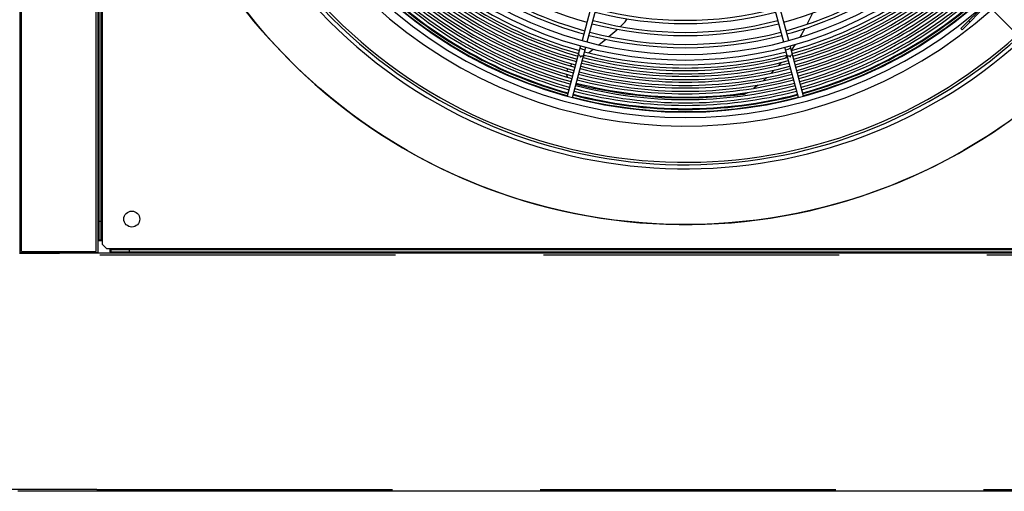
# Model space of a CAD drawing. Header units: centimetres. Extents: x -92429 to 178773, y 2337 to 428125.
# Tile 37 of 138: x 162418 to 162501, y 8977 to 9017. Entities that reach past the tile are written whole.
import ezdxf

# ---------------------------------------------------------------- set-up
doc = ezdxf.new("R2010")
doc.units = ezdxf.units.CM
doc.header["$LTSCALE"] = 50
doc.linetypes.add('DASHED', pattern=[0.75, 0.5, -0.25])
doc.layers.add('WL_urządzenia', color=1, linetype='Continuous')

msp = doc.modelspace()

# ---------------------------------------------------------------- linework, layer by layer
at = {"layer": 'WL_urządzenia', "color": 1, "linetype": 'Continuous'}
for p, q in [((162417.577, 9096.195, 2170), (162417.577, 8996.914, 2170)), ((162424.158, 9096.195, 2170), (162424.158, 8996.914, 2170)), ((162424.251, 9095.222, 2170), (162424.251, 8997.887, 2170)), ((162424.436, 8997.98, 2170), (162424.436, 9095.129, 2170)), ((162424.529, 9095.222, 2170), (162424.529, 8997.887, 2170)), ((162468.992, 9029.334, 2170), (162465.105, 9014.828, 2170)), ((162465.552, 9014.708, 2170), (162469.439, 9029.214, 2170)), ((162478.252, 9029.214, 2170), (162482.139, 9014.708, 2170)), ((162482.587, 9014.828, 2170), (162478.7, 9029.334, 2170)), ((162499.213, 9017.91, 2170), (162497.148, 9015.845, 2170)), ((162499.311, 9017.811, 2170), (162497.247, 9015.746, 2170)), ((162502.392, 9014.862, 2170), (162499.377, 9017.877, 2170)), ((162468.747, 9016.425, 2170), (162468.938, 9016.664, 2170)), ((162484.583, 9017.143, 2170), (162484.188, 9016.289, 2170)), ((162468.043, 9015.736, 2170), (162468.09, 9015.778, 2170)), ((162468.349, 9016.013, 2170), (162468.362, 9016.025, 2170)), ((162468.362, 9016.025, 2170), (162468.524, 9016.182, 2170)), ((162468.524, 9016.182, 2170), (162468.747, 9016.425, 2170)), ((162483.959, 9015.848, 2170), (162483.703, 9015.392, 2170)), ((162484.188, 9016.289, 2170), (162484.145, 9016.203, 2170)), ((162497.148, 9015.845, 2170), (162497.247, 9015.746, 2170)), ((162497.804, 9016.5, 2170), (162497.902, 9016.402, 2170)), ((162466.535, 9014.468, 2170), (162467.112, 9014.934, 2170)), ((162467.384, 9015.162, 2170), (162468.043, 9015.736, 2170)), ((162483.703, 9015.392, 2170), (162483.53, 9015.103, 2170)), ((162464.985, 9014.38, 2170), (162463.845, 9010.127, 2170)), ((162464.293, 9010.007, 2170), (162465.432, 9014.26, 2170)), ((162465.649, 9013.795, 2170), (162466.062, 9014.103, 2170)), ((162483.399, 9010.007, 2170), (162482.259, 9014.26, 2170)), ((162483.846, 9010.127, 2170), (162482.707, 9014.38, 2170)), ((162483.144, 9014.504, 2170), (162482.803, 9014.02, 2170)), ((162465.226, 9013.491, 2170), (162465.355, 9013.582, 2170)), ((162482.448, 9013.554, 2170), (162482.283, 9013.35, 2170)), ((162463.872, 9012.355, 2170), (162463.913, 9012.452, 2170)), ((162464.083, 9012.692, 2170), (162464.19, 9012.786, 2170)), ((162464.19, 9012.786, 2170), (162464.24, 9012.821, 2170)), ((162464.24, 9012.821, 2170), (162464.29, 9012.854, 2170)), ((162464.596, 9013.057, 2170), (162464.601, 9013.06, 2170)), ((162464.601, 9013.06, 2170), (162464.637, 9013.084, 2170)), ((162481.833, 9012.823, 2170), (162481.73, 9012.71, 2170)), ((162481.977, 9012.987, 2170), (162481.833, 9012.823, 2170)), ((162463.847, 9011.819, 2170), (162463.822, 9011.967, 2170)), ((162463.842, 9012.251, 2170), (162463.872, 9012.355, 2170)), ((162463.874, 9011.731, 2170), (162463.847, 9011.819, 2170)), ((162480.73, 9011.708, 2170), (162480.42, 9011.432, 2170)), ((162481.389, 9012.347, 2170), (162481.112, 9012.07, 2170)), ((162464.123, 9011.358, 2170), (162464.102, 9011.378, 2170)), ((162464.165, 9011.322, 2170), (162464.123, 9011.358, 2170)), ((162465.743, 9010.846, 2170), (162464.593, 9011.126, 2170)), ((162468.766, 9010.292, 2170), (162465.743, 9010.846, 2170)), ((162479.99, 9011.072, 2170), (162479.64, 9010.798, 2170)), ((162471.858, 9009.992, 2170), (162468.766, 9010.292, 2170)), ((162474.969, 9009.955, 2170), (162471.858, 9009.992, 2170)), ((162478.051, 9010.18, 2170), (162474.969, 9009.955, 2170)), ((162478.719, 9010.264, 2170), (162478.051, 9010.18, 2170)), ((162478.82, 9010.283, 2170), (162478.719, 9010.264, 2170)), ((162478.993, 9010.345, 2170), (162478.82, 9010.283, 2170)), ((162479.127, 9010.423, 2170), (162478.993, 9010.345, 2170)), ((162479.153, 9010.441, 2170), (162479.127, 9010.423, 2170)), ((162424.251, 8999.555, 2170), (162424.436, 8999.555, 2170)), ((162424.251, 8999.555, 2170), (162424.436, 8999.555, 2170)), ((162424.251, 8997.98, 2170), (162424.436, 8997.98, 2170)), ((162424.529, 8997.887, 2170), (162424.251, 8997.887, 2170)), ((162424.436, 8997.887, 2170), (162424.436, 8997.98, 2170)), ((162424.529, 8997.887, 2170), (162424.529, 8997.609, 2170)), ((162424.529, 8997.609, 2170), (162424.9, 8997.238, 2170)), ((162417.53, 8996.867, 2170), (162420.914, 8996.867, 2170)), ((162417.577, 8996.914, 2170), (162424.158, 8996.914, 2170)), ((162424.205, 8996.867, 2170), (162420.914, 8996.867, 2170)), ((162523.486, 8996.867, 2170), (162424.205, 8996.867, 2170)), ((162424.9, 8997.238, 2170), (162425.178, 8997.238, 2170)), ((162425.178, 8997.238, 2170), (162425.178, 8996.96, 2170)), ((162425.178, 8997.238, 2170), (162522.513, 8997.238, 2170)), ((162425.271, 8997.145, 2170), (162425.178, 8997.145, 2170)), ((162425.178, 8996.96, 2170), (162522.513, 8996.96, 2170)), ((162522.42, 8997.145, 2170), (162425.271, 8997.145, 2170)), ((162425.271, 8997.145, 2170), (162425.271, 8996.96, 2170)), ((162426.847, 8996.96, 2170), (162426.847, 8997.145, 2170)), ((162523.347, 8976.728, 2170), (162417.391, 8976.728, 2170))]:
    msp.add_line(p, q, dxfattribs=at)
at = {"layer": 'WL_urządzenia', "color": 1, "linetype": 'DASHED'}
for p, q in [((162417.716, 8997.006, 2170), (162417.716, 9096.103, 2170)), ((162424.019, 8997.006, 2170), (162424.019, 9096.103, 2170)), ((162417.716, 8997.006, 2170), (162424.019, 8997.006, 2170)), ((162424.344, 8996.728, 2170), (162523.347, 8996.728, 2170)), ((162424.066, 8976.867, 2170), (162318.249, 8976.867, 2170)), ((162424.066, 8976.867, 2170), (162523.208, 8976.867, 2170))]:
    msp.add_line(p, q, dxfattribs=at)
at = {"layer": 'WL_urządzenia', "color": 1, "linetype": 'Continuous'}
for points in [[(162464.93, 9014.175, -0.037253), (162465.151, 9014.107, -0.037253), (162465.377, 9014.055)], [(162482.314, 9014.055, -0.037253), (162482.54, 9014.107, -0.037253), (162482.761, 9014.175)], [(162464.791, 9013.657, -0.407676), (162464.966, 9013.416, -0.407676), (162465.239, 9013.537)], [(162482.453, 9013.537, -0.407676), (162482.725, 9013.416, -0.407676), (162482.9, 9013.657)]]:
    msp.add_lwpolyline(points, format="xyb", dxfattribs=at)
for centre, radius in [((162473.846, 9046.554, 2170), 47.277), ((162427.032, 8999.741, 2170), 0.672), ((162427.032, 8999.741, 2170), 0.672)]:
    msp.add_circle(centre, radius, dxfattribs=at)
for radius, start, end in [(47.277, 319.44157, 310.55843), (42.566, 317.99606, 312.00394), (42.222, 318.02047, 311.97953), (42.012, 318.03557, 311.96443), (31.31, 227.88505, 254.5759), (31.31, 285.4241, 312.11495), (32.329, 227.79404, 254.58927), (32.051, 227.81831, 254.58571), (32.051, 285.41429, 312.18169), (32.329, 285.41073, 312.20596), (33.372, 227.70664, 312.29336), (32.908, 227.74479, 312.25521), (34.751, 227.59916, 254.6179), (34.538, 227.61518, 254.61555), (34.26, 227.63642, 254.61242), (34.048, 227.6529, 254.61), (33.769, 227.67476, 254.60679), (33.769, 285.39321, 312.32524), (34.048, 285.39, 312.3471), (34.26, 285.38758, 312.36358), (34.538, 285.38445, 312.38482), (34.751, 285.3821, 312.40084), (36.011, 227.50819, 254.63126), (35.732, 227.52772, 254.62839), (35.52, 227.54286, 254.62617), (35.242, 227.56294, 254.62322), (35.029, 227.57851, 254.62093), (35.029, 285.37907, 312.42149), (35.242, 285.37678, 312.43706), (35.52, 285.37383, 312.45714), (35.732, 285.37161, 312.47228), (36.011, 285.36874, 312.49181), (37.205, 227.42763, 254.6431), (36.992, 227.4416, 254.64105), (36.714, 227.4601, 254.63833), (36.501, 227.47444, 254.63622), (36.223, 227.49345, 254.63343), (36.223, 285.36657, 312.50655), (36.501, 285.36378, 312.52556), (36.714, 285.36167, 312.5399), (36.992, 285.35895, 312.5584), (37.205, 285.3569, 312.57237), (38.239, 227.36195, 312.63805), (37.775, 227.39095, 312.60905), (37.729, 227.39389, 254.64806), (37.544, 227.40571, 254.64632), (37.483, 227.40961, 254.64575), (37.483, 285.35425, 312.59039), (37.544, 285.35368, 312.59429), (37.729, 285.35194, 312.60611), (38.964, 227.31794, 311.72673), (30.013, 255.44243, 284.55757), (30.291, 255.43836, 284.56164), (31.31, 255.4241, 284.5759), (31.032, 255.4279, 284.5721), (32.329, 255.41073, 284.58927), (32.051, 255.41429, 284.58571), (34.26, 255.38758, 284.61242), (34.048, 255.39, 284.61), (33.769, 255.39321, 284.60679), (35.242, 255.37678, 284.62322), (35.029, 255.37907, 284.62093), (34.751, 255.3821, 284.6179), (34.538, 255.38445, 284.61555), (36.011, 255.36874, 284.63126), (35.732, 255.37161, 284.62839), (35.52, 255.37383, 284.62617), (36.714, 255.36167, 284.63833), (36.501, 255.36378, 284.63622), (36.223, 255.36657, 284.63343), (37.729, 255.35194, 284.64806), (37.544, 255.35368, 284.64632), (37.483, 255.35425, 284.64575), (37.205, 255.3569, 284.6431), (36.992, 255.35895, 284.64105)]:
    msp.add_arc((162473.846, 9046.554, 2170), radius, start, end, dxfattribs=at)

doc.saveas('drawing.dxf')
